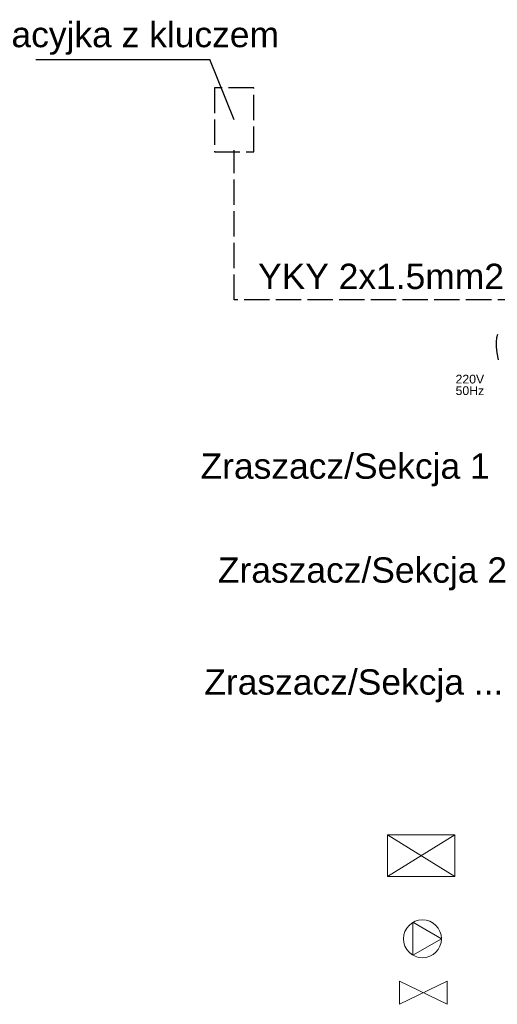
# Model space of a CAD drawing. Extents: x -118729 to -53705, y 33529 to 45095.
# Tile 34 of 83: x -63053 to -62582, y 35023 to 35995. Entities that reach past the tile are written whole.
import ezdxf
from ezdxf.enums import TextEntityAlignment as Align

# ---------------------------------------------------------------- set-up
doc = ezdxf.new("R2010")
doc.units = 0
doc.header["$LTSCALE"] = 10
doc.header["$MEASUREMENT"] = 0
doc.linetypes.add('GEN3A', pattern=[3.125, 2.5, -0.625])
doc.layers.get('0').update_dxf_attribs({"color": 9, "linetype": 'CONTINUOUS'})
for name, color, linetype in [('GR025', 7, 'CONTINUOUS'), ('KKV-0', 7, 'CONTINUOUS'), ('linie', 7, 'CONTINUOUS'), ('PRZEWOD STERUJACY 2(3)x1.5mm2', 6, 'GEN3A')]:
    doc.layers.add(name, color=color, linetype=linetype)
doc.layers.add('S_TAB_RZĘDNYCH', color=9, linetype='CONTINUOUS', lineweight=13)
doc.styles.add('ROMANS', font='arial.ttf', dxfattribs={"height": 20})
doc.styles.add('SAS', font='sas_____.pfb')

# ---------------------------------------------------------------- blocks, each defined once
blk = doc.blocks.new('A$C0B055D43')
for p, q in [((0, 0), (6.28, 3.04)), ((0, 3.04), (6.28, 0)), ((0, 3.04), (0, 0)), ((6.28, 3.04), (6.28, 0))]:
    blk.add_line(p, q)
blk = doc.blocks.new('A$C32B36F5D')
blk.add_lwpolyline([(5, 2.5), (1.25, 4.67), (1.25, 0.33)], close=True)
blk.add_circle((2.5, 2.5), 2.5)
blk = doc.blocks.new('A$C05971F84')
for p, q in [((0, 8.24), (13.24, 0)), ((0, 0), (13.24, 8.24))]:
    blk.add_line(p, q)
blk.add_lwpolyline([(0, 0), (13.24, 0), (13.24, 8.24), (0, 8.24)], close=True)

msp = doc.modelspace()

# ---------------------------------------------------------------- linework, layer by layer
msp.add_lwpolyline([(-62581.67, 35684.13), (-62582.61, 35680.79), (-62582.98, 35676.72), (-62582.8, 35671.82), (-62582.1, 35665.99), (-62580.91, 35659.16)])
at = {"layer": 'GR025', "linetype": 'GEN3A'}
msp.add_lwpolyline([(-62860.67, 35864.38), (-62821.83, 35864.38), (-62821.83, 35927.46), (-62860.67, 35927.46)], close=True, dxfattribs=at)
at = {"layer": 'linie', "ltscale": 10}
for p in [(-63037, 35955.48), (-62841.25, 35895.92)]:
    msp.add_line(p, (-62865.35, 35955.48), dxfattribs=at)
at = {"layer": 'PRZEWOD STERUJACY 2(3)x1.5mm2', "color": 7, "linetype": 'GEN3A'}
for p, q in [((-62841.25, 35718.39), (-62841.25, 35865.99)), ((-62556.37, 35718.39), (-62841.25, 35718.39))]:
    msp.add_line(p, q, dxfattribs=at)

# ---------------------------------------------------------------- block references
at = {"layer": 'S_TAB_RZĘDNYCH', "color": 7}
for name, p, xscale, yscale, zscale in [('A$C05971F84', (-62689.9, 35149.02), 5, 5, 5), ('A$C32B36F5D', (-62674.3, 35068.83), 7.5, 7.5, 7.5), ('A$C0B055D43', (-62678.21, 35022.92), 7.5, 7.5, 7.5)]:
    msp.add_blockref(name, p, dxfattribs=dict(at, xscale=xscale, yscale=yscale, zscale=zscale))

# ---------------------------------------------------------------- texts
at = {"layer": 'KKV-0', "style": 'SAS'}
for s, p in [('220V', (-62622.88, 35635.76)), ('50Hz', (-62622.88, 35624.37))]:
    msp.add_text(s, height=8.64, dxfattribs=at).set_placement(p)
at = {"layer": 'S_TAB_RZĘDNYCH', "color": 7, "style": 'ROMANS'}
msp.add_text('Stacyjka z kluczem', height=25, dxfattribs=at).set_placement((-62945.56, 35967.74), align=Align.CENTER)
for s, p in [('YKY 2x1.5mm2', (-62817.77, 35728.99)), ('Zraszacz/Sekcja 1', (-62874.5, 35541.73)), ('Zraszacz/Sekcja 2', (-62857.4, 35439.11)), ('Zraszacz/Sekcja ...', (-62870.75, 35328.6))]:
    msp.add_text(s, height=25, dxfattribs=at).set_placement(p)

doc.saveas('drawing.dxf')
